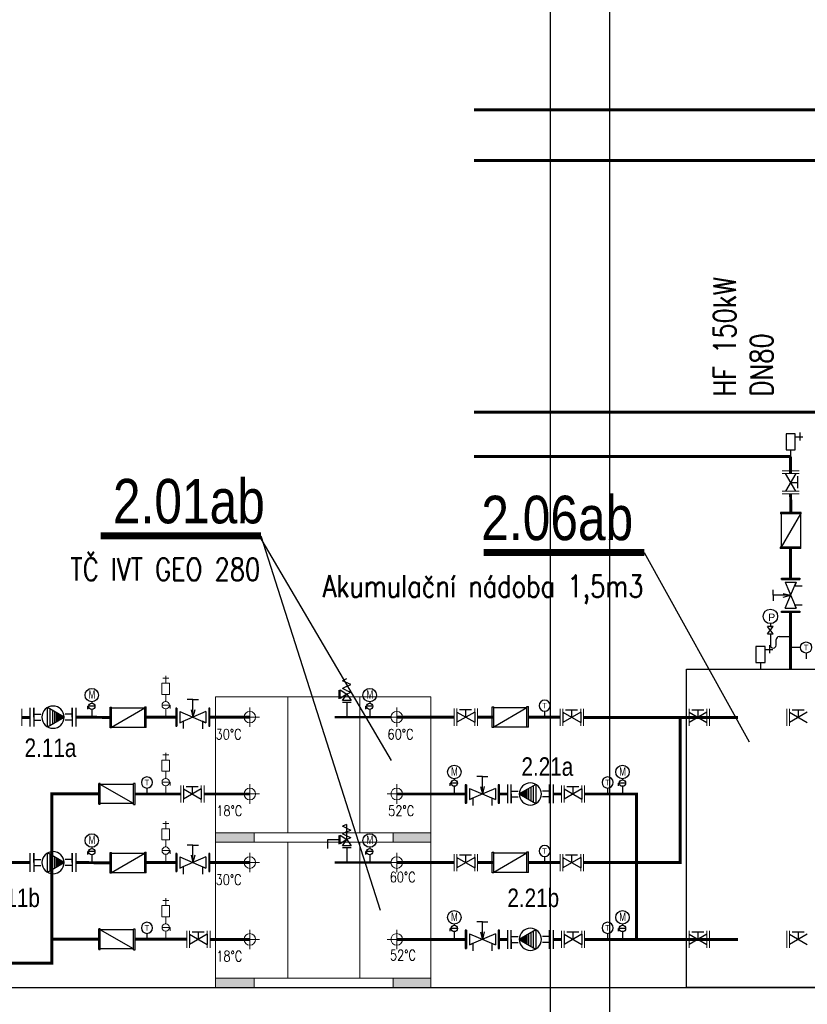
# Model space of a CAD drawing. Header units: millimetres. Extents: x -29085 to 3627694, y -159961 to 2281735.
# Tile 87 of 229: x 270146 to 275463, y 52536 to 59186. Entities that reach past the tile are written whole.
import ezdxf
from ezdxf.enums import TextEntityAlignment as Align

# ---------------------------------------------------------------- set-up
doc = ezdxf.new("R2010")
doc.units = ezdxf.units.MM
doc.linetypes.add('DASHED', pattern=[19.05, 12.7, -6.35])
doc.linetypes.add('ČÁRKOVANÁ', pattern=[19.05, 12.7, -6.35])
for name, color, linetype in [('ARMATURY', 7, 'Continuous'), ('CH_armatury', 7, 'Continuous'), ('G armatury', 7, 'Continuous'), ('G_armatury', 7, 'Continuous'), ('NWT_UT_POZICE', 32, 'Continuous'), ('NWT_UT_PRIV', 1, 'Continuous'), ('NWT_UT_TEXT', 90, 'Continuous'), ('NWT_UT_ZARIZENI', 4, 'Continuous'), ('NWT_UT_ZPÁT', 150, 'DASHED'), ('UT_POZICE', 1, 'Continuous'), ('UT_TEXT', 90, 'Continuous')]:
    doc.layers.add(name, color=color, linetype=linetype)
for name, color, linetype, lineweight in [('G technologie', 6, 'Continuous', 20), ('G-nové-UT', 10, 'DASHED', 50), ('G-TECHOLOGIE', 6, 'Continuous', 20), ('NEKO_armatury', 7, 'Continuous', 25)]:
    doc.layers.add(name, color=color, linetype=linetype, lineweight=lineweight)
doc.styles.add('ARIAL', font='arial.ttf', dxfattribs={"width": 0.8})
doc.styles.add('ROMANS', font='romans.shx', dxfattribs={"width": 0.8})
doc.styles.get("Standard").update_dxf_attribs({"font": 'arial.ttf'})

# ---------------------------------------------------------------- blocks, each defined once
blk = doc.blocks.new('ČERPADLO S PLYNULOU ZMĚNOU OTÁČEK (PŘÍRUBOVÉ)')
at = {"layer": 'NEKO_armatury', "lineweight": -3}
blk.add_hatch(color=256, dxfattribs=at).paths.add_polyline_path([(26043.94, 27754.68), (26042.58, 27752.34), (26045.29, 27752.34)])
for p, q in [((26040.79, 27758.68), (26047.09, 27758.68)), ((26047.09, 27757.43), (26040.79, 27757.43)), ((26043.94, 27757.43), (26042.06, 27757.43)), ((26043.94, 27757.43), (26042.94, 27757.43)), ((26042.94, 27757.43), (26042.94, 27755.01)), ((26043.94, 27757.43), (26045.81, 27757.43)), ((26043.94, 27757.43), (26047.09, 27757.43)), ((26043.94, 27757.43), (26044.94, 27757.43)), ((26044.94, 27757.43), (26044.94, 27755.01)), ((26040.69, 27749.05), (26043.94, 27754.68)), ((26042.46, 27752.13), (26045.41, 27752.13)), ((26042.58, 27752.34), (26045.29, 27752.34)), ((26043.94, 27754.68), (26047.19, 27749.05)), ((26040.69, 27749.05), (26047.19, 27749.05)), ((26041.2, 27749.95), (26046.67, 27749.95)), ((26041.69, 27750.8), (26046.18, 27750.8)), ((26042.12, 27751.53), (26045.76, 27751.53)), ((26042.94, 27744.43), (26042.94, 27746.84)), ((26044.94, 27744.43), (26044.94, 27746.84)), ((26047.09, 27744.43), (26040.79, 27744.43)), ((26040.79, 27743.18), (26047.09, 27743.18)), ((26043.94, 27744.43), (26042.06, 27744.43)), ((26043.94, 27744.43), (26042.94, 27744.43)), ((26043.94, 27744.43), (26045.81, 27744.43)), ((26043.94, 27744.43), (26047.09, 27744.43)), ((26043.94, 27744.43), (26044.94, 27744.43))]:
    blk.add_line(p, q, dxfattribs=at)
blk.add_circle((26043.94, 27750.93), 3.75, dxfattribs=at)
blk = doc.blocks.new('ČERPADLO-E PŘÍBUBOVÉ')
at = {"layer": 'NEKO_armatury', "lineweight": -3}
blk.add_blockref('ČERPADLO S PLYNULOU ZMĚNOU OTÁČEK (PŘÍRUBOVÉ)', (-26043.94, -27743.18), dxfattribs=at)
blk = doc.blocks.new('A$C00DB090D')
at = {"layer": 'CH_armatury', "color": 0}
for p, q in [((71.7, 244.6), (-68.3, 244.6)), ((-68.3, 244.6), (-68.3, 234.6)), ((71.7, 234.6), (-68.3, 234.6)), ((-63.1, 234.6), (-63.1, 10)), ((66.6, 234.6), (-63.1, 10)), ((53, 234.6), (-49.5, 234.6)), ((66.6, 234.6), (66.6, 10)), ((71.7, 234.6), (71.7, 244.6)), ((70, 10), (-70, 10)), ((-70, 10), (-70, 0)), ((70, 0), (-70, 0)), ((51.2, 0), (-51.2, 0)), ((70, 0), (70, 10))]:
    blk.add_line(p, q, dxfattribs=at)
blk = doc.blocks.new('TEPLOMĚR')
at = {"layer": 'NEKO_armatury', "color": 0, "lineweight": -3}
blk.add_line((0, 3.75), (0, 1.07), dxfattribs=at)
blk.add_circle((0, 6.25), 2.5, dxfattribs=at)
blk.add_text('T', height=2.5, dxfattribs=at).set_placement((0, 6.25), align=Align.MIDDLE_CENTER)
blk = doc.blocks.new('RUČNÍ REGULAČNÍ VENTIL PŘÍRUBOVÝ')
at = {"layer": 'NEKO_armatury', "color": 0, "lineweight": -3}
for p, q in [((-3.08, 10.75), (3.08, 10.75)), ((-5.9, 5.38), (-5.9, 7.25)), ((-1.88, 9.75), (1.88, 9.75)), ((-1.88, 1), (1.88, 9.75)), ((-1.88, 9.75), (1.88, 1)), ((1.88, 9.75), (1.39, 8.6)), ((1.39, 8.6), (3.89, 8.6)), ((-2.5, 5.38), (-5.9, 5.38)), ((-5.9, 5.38), (-5.9, 3.5)), ((-2.5, 5.99), (0, 5.38)), ((-2.5, 4.74), (0, 5.38)), ((0, 5.38), (-2.5, 5.38)), ((-3.08, 0), (3.08, 0)), ((-1.88, 1), (1.88, 1)), ((1.88, 1), (1.4, 2.16)), ((1.4, 2.16), (3.9, 2.16))]:
    blk.add_line(p, q, dxfattribs=at)
at = {"layer": 'NEKO_armatury', "color": 0}
for points in [[(-3.08, 10.75), (-3.08, 11.15), (3.08, 11.15), (3.08, 10.75), (-3.08, 10.75)], [(-3.08, -0.4), (-3.08, 0), (3.08, 0), (3.08, -0.4), (-3.08, -0.4)]]:
    blk.add_lwpolyline(points, dxfattribs=at)
blk = doc.blocks.new('MANOMETR SMYČKA')
at = {"layer": 'NEKO_armatury', "lineweight": -3}
for p, q in [((-7.8, 4.55), (-10.4, 4.55)), ((-10.4, 1.3), (-7.8, 4.55)), ((-7.8, 1.3), (-10.4, 4.55)), ((-9.1, 5.85), (-9.1, 4.55)), ((-9.1, 4.55), (-7.8, 4.55)), ((-10.4, 1.3), (-7.8, 1.3)), ((-9.1, 1.3), (-9.1, -3.9)), ((-5.2, 0), (0, 0)), ((-6.5, -3.9), (-6.5, -1.3)), ((-7.8, -5.2), (-7.8, -5.2))]:
    blk.add_line(p, q, dxfattribs=at)
blk.add_circle((-9.1, 9.1), 3.25, dxfattribs=at)
for centre, start, end in [((-7.8, -3.9), 180, 270), ((-7.8, -3.9), 270, 0), ((-5.2, -1.3), 90, 180)]:
    blk.add_arc(centre, 1.3, start, end, dxfattribs=at)
at = {"color": 7}
blk.add_text('P', height=3.35, dxfattribs=at).set_placement((-10.06, 7.04))
blk = doc.blocks.new('A$C04BD0CC1')
at = {"layer": 'NEKO_armatury', "ltscale": 40}
for p, q in [((-62, 267), (-166, 267)), ((-123, 327), (-123, 219)), ((0, 93), (0, 0))]:
    blk.add_line(p, q, dxfattribs=at)
blk.add_lwpolyline([(-62, 307), (62, 307), (62, 93), (-62, 93)], close=True, dxfattribs=at)

msp = doc.modelspace()

# ---------------------------------------------------------------- hatches: boundary and pattern name
at = {"layer": 'G technologie', "linetype": 'Continuous'}
for points in [[(271468.1, 53694.3), (271728.5, 53694.3), (271728.5, 53630.3), (271468.1, 53630.3)], [(272922.1, 53694.3), (272661.7, 53694.3), (272661.7, 53630.3), (272922.1, 53630.3)], [(271468.1, 52712.3), (271728.5, 52712.3), (271728.5, 52648.3), (271468.1, 52648.3)], [(272922.1, 52712.3), (272661.7, 52712.3), (272661.7, 52648.3), (272922.1, 52648.3)]]:
    msp.add_hatch(color=256, dxfattribs=at).paths.add_polyline_path(points)

# ---------------------------------------------------------------- linework, layer by layer
at = {"color": 251}
for p, q in [((273729, 49648.3), (273729, 60768.3)), ((274129, 49648.3), (274129, 60768.3))]:
    msp.add_line(p, q, dxfattribs=at)
at = {"layer": 'ARMATURY'}
for p, q in [((272352.8, 54733), (272323.9, 54720.3)), ((272381.8, 54694.7), (272323.9, 54720.3)), ((272352.8, 54681.9), (272323.9, 54669.1)), ((272352.8, 54656.3), (272323.9, 54669.1)), ((272352.8, 54681.9), (272381.8, 54694.7)), ((272299.3, 54658.6), (272299.3, 54600.1)), ((272309.5, 54659.2), (272353, 54630.7)), ((272309.5, 54600.7), (272309.5, 54659.2)), ((272353, 54630.7), (272309.5, 54600.7)), ((272324.4, 54587.4), (272352.9, 54630.9)), ((272352.8, 54656.3), (272381.8, 54643.5)), ((272352.8, 54630.7), (272381.8, 54643.5)), ((272352.9, 54630.9), (272382.9, 54587.4)), ((270605.3, 54529.8), (270605.3, 54548.9)), ((270653.6, 54548.9), (270605.3, 54548.9)), ((270632.2, 54578.6), (270632.2, 54570.3)), ((272382.9, 54587.4), (272324.4, 54587.4)), ((272325, 54577.1), (272383.5, 54577.1)), ((272354.2, 54577.1), (272354.2, 54475.3)), ((272481.6, 54529.8), (272481.6, 54548.9)), ((272530, 54548.9), (272481.6, 54548.9)), ((272508.5, 54578.6), (272508.5, 54570.3)), ((270632.2, 54527.4), (270632.2, 54475.3)), ((272508.5, 54527.4), (272508.5, 54475.3)), ((273052.4, 54010.8), (273052.4, 54029.9)), ((273100.8, 54029.9), (273052.4, 54029.9)), ((273079.4, 54059.6), (273079.4, 54051.3)), ((273079.4, 54008.4), (273079.4, 53956.3)), ((274187.9, 54010.8), (274187.9, 54029.9)), ((274236.3, 54029.9), (274187.9, 54029.9)), ((274214.8, 54059.6), (274214.8, 54051.3)), ((274214.8, 54008.4), (274214.8, 53956.3)), ((272352.8, 53751), (272323.9, 53738.3)), ((272352.8, 53725.5), (272323.9, 53738.3)), ((272353.3, 53648.4), (272353.3, 53750.9)), ((272299.3, 53676.6), (272299.3, 53618.1)), ((272309.5, 53677.2), (272353, 53648.7)), ((272309.5, 53618.7), (272309.5, 53677.2)), ((272352.8, 53699.9), (272323.9, 53687.1)), ((272352.8, 53674.3), (272323.9, 53687.1)), ((272352.8, 53725.5), (272381.8, 53712.7)), ((272352.8, 53699.9), (272381.8, 53712.7)), ((272352.8, 53674.3), (272381.8, 53661.5)), ((272299.3, 53647.3), (272223.7, 53647.3)), ((272223.7, 53647.3), (272223.7, 53588.8)), ((272353, 53648.7), (272309.5, 53618.7)), ((272324.4, 53605.4), (272352.9, 53648.9)), ((272382.9, 53605.4), (272324.4, 53605.4)), ((272352.8, 53648.7), (272381.8, 53661.5)), ((272352.9, 53648.9), (272382.9, 53605.4)), ((270605.3, 53547.7), (270605.3, 53566.8)), ((270653.6, 53566.8), (270605.3, 53566.8)), ((270632.2, 53596.5), (270632.2, 53588.2)), ((270632.2, 53545.3), (270632.2, 53493.1)), ((272325, 53595.1), (272383.5, 53595.1)), ((272354.2, 53595.1), (272354.2, 53493.3)), ((272481.6, 53547.8), (272481.6, 53566.9)), ((272530, 53566.9), (272481.6, 53566.9)), ((272508.5, 53596.6), (272508.5, 53588.3)), ((272508.5, 53545.4), (272508.5, 53493.3)), ((273079.4, 53077.6), (273079.4, 53069.3)), ((274214.8, 53077.6), (274214.8, 53069.3)), ((273052.4, 53028.8), (273052.4, 53047.9)), ((273100.8, 53047.9), (273052.4, 53047.9)), ((273079.4, 53026.4), (273079.4, 52974.3)), ((274187.9, 53028.8), (274187.9, 53047.9)), ((274236.3, 53047.9), (274187.9, 53047.9)), ((274214.8, 53026.4), (274214.8, 52974.3))]:
    msp.add_line(p, q, dxfattribs=at)
for centre, radius in [((270632.2, 54624.1), 45.5), ((272508.5, 54624.1), 45.5), ((270632.2, 54548.9), 21.4), ((272508.5, 54548.9), 21.4), ((273079.4, 54105.1), 45.5), ((274214.8, 54105.1), 45.5), ((273079.4, 54029.9), 21.4), ((274214.8, 54029.9), 21.4), ((270632.2, 53642), 45.5), ((272508.5, 53642.1), 45.5), ((270632.2, 53566.8), 21.4), ((272508.5, 53566.9), 21.4), ((273079.4, 53123.1), 45.5), ((274214.8, 53123.1), 45.5), ((273079.4, 53047.9), 21.4), ((274214.8, 53047.9), 21.4)]:
    msp.add_circle(centre, radius, dxfattribs=at)
at = {"layer": 'G armatury'}
for p, q in [((275384.5, 56121.1), (275315.3, 56001.2)), ((275384.5, 56001.2), (275315.3, 56121.1)), ((275398.8, 56022.1), (275398.8, 56103.7)), ((275349.9, 56061.2), (275398.8, 56061.2)), ((273097.6, 54509.9), (273097.6, 54440.6)), ((273097.6, 54509.9), (273217.5, 54440.6)), ((273217.5, 54509.9), (273097.6, 54440.6)), ((273196.6, 54524.1), (273115.1, 54524.1)), ((273157.6, 54475.3), (273157.6, 54524.1)), ((273217.5, 54509.9), (273217.5, 54440.6)), ((273813, 54508), (273813, 54438.8)), ((273813, 54508), (273932.9, 54438.8)), ((273932.9, 54508), (273813, 54438.8)), ((273911.9, 54522.3), (273830.4, 54522.3)), ((273872.9, 54473.4), (273872.9, 54522.3)), ((273932.9, 54508), (273932.9, 54438.8)), ((274665, 54508), (274784.9, 54438.8)), ((274784.9, 54508), (274665, 54438.8)), ((274764, 54522.3), (274682.4, 54522.3)), ((274725, 54473.4), (274725, 54522.3)), ((275342.7, 54508), (275462.6, 54438.8)), ((275462.6, 54508), (275342.7, 54438.8)), ((275441.7, 54522.3), (275360.1, 54522.3)), ((275402.6, 54473.4), (275402.6, 54522.3)), ((271350.7, 54005.1), (271269.1, 54005.1)), ((271311.7, 53956.3), (271311.7, 54005.1)), ((273920.4, 54005.1), (273838.8, 54005.1)), ((273881.3, 53956.3), (273881.3, 54005.1)), ((271251.7, 53990.9), (271251.7, 53921.6)), ((271251.7, 53990.9), (271371.6, 53921.6)), ((271371.6, 53990.9), (271251.7, 53921.6)), ((271371.6, 53990.9), (271371.6, 53921.6)), ((273821.4, 53990.9), (273821.4, 53921.6)), ((273821.4, 53990.9), (273941.3, 53921.6)), ((273941.3, 53990.9), (273821.4, 53921.6)), ((273941.3, 53990.9), (273941.3, 53921.6)), ((273196.6, 53542.1), (273115.1, 53542.1)), ((273157.6, 53493.3), (273157.6, 53542.1)), ((273911.9, 53542.1), (273830.4, 53542.1)), ((273872.9, 53493.3), (273872.9, 53542.1)), ((273097.6, 53527.9), (273097.6, 53458.6)), ((273097.6, 53527.9), (273217.5, 53458.6)), ((273217.5, 53527.9), (273097.6, 53458.6)), ((273217.5, 53527.9), (273217.5, 53458.6)), ((273813, 53527.9), (273813, 53458.6)), ((273813, 53527.9), (273932.9, 53458.6)), ((273932.9, 53527.9), (273813, 53458.6)), ((273932.9, 53527.9), (273932.9, 53458.6)), ((271292.1, 53008.9), (271292.1, 52939.7)), ((271292.1, 53008.9), (271412, 52939.7)), ((271412, 53008.9), (271292.1, 52939.7)), ((271391.1, 53023.2), (271309.5, 53023.2)), ((271352.1, 52974.3), (271352.1, 53023.2)), ((271412, 53008.9), (271412, 52939.7)), ((273821.4, 53008.9), (273821.4, 52939.6)), ((273821.4, 53008.9), (273941.3, 52939.6)), ((273941.3, 53008.9), (273821.4, 52939.6)), ((273920.4, 53023.1), (273838.8, 53023.1)), ((273881.3, 52974.3), (273881.3, 53023.1)), ((273941.3, 53008.9), (273941.3, 52939.6)), ((274665, 53008.9), (274784.9, 52939.6)), ((274784.9, 53008.9), (274665, 52939.6)), ((274764, 53023.1), (274682.4, 53023.1)), ((274725, 52974.3), (274725, 53023.1)), ((275342.7, 53008.9), (275462.6, 52939.6)), ((275462.6, 53008.9), (275342.7, 52939.6)), ((275441.7, 53023.1), (275360.1, 53023.1)), ((275402.6, 52974.3), (275402.6, 53023.1))]:
    msp.add_line(p, q, dxfattribs=at)
at = {"layer": 'G technologie', "linetype": 'Continuous'}
for p, q in [((271468.1, 53694.3), (271468.1, 54612.3)), ((271468.1, 54612.3), (272922.1, 54612.3)), ((271468.1, 54612.3), (272922.1, 54612.3)), ((271954.6, 53694.3), (271954.6, 54612.3)), ((272441.2, 54612.3), (272441.2, 53694.3)), ((272922.1, 54612.3), (272922.1, 53694.3)), ((271699.1, 54540.8), (271699.1, 54409.7)), ((272691.1, 54540.8), (272691.1, 54409.7)), ((271633.6, 54475.3), (271764.6, 54475.3)), ((272625.6, 54475.3), (272756.6, 54475.3)), ((271699.1, 54021.8), (271699.1, 53890.7)), ((272691.1, 54021.8), (272691.1, 53890.7)), ((271633.6, 53956.3), (271764.6, 53956.3)), ((272625.6, 53956.3), (272756.6, 53956.3)), ((272922.1, 53694.3), (271468.1, 53694.3)), ((271468.1, 52712.3), (271468.1, 53630.3)), ((271468.1, 53630.3), (272922.1, 53630.3)), ((271468.1, 53630.3), (272922.1, 53630.3)), ((271954.6, 52712.3), (271954.6, 53630.3)), ((272441.2, 53630.3), (272441.2, 52712.3)), ((272922.1, 53630.3), (272922.1, 52712.3)), ((271699.1, 53558.8), (271699.1, 53427.7)), ((272691.1, 53558.8), (272691.1, 53427.7)), ((271633.6, 53493.3), (271764.6, 53493.3)), ((272625.6, 53493.3), (272756.6, 53493.3)), ((271699.1, 53039.8), (271699.1, 52908.7)), ((272691.1, 53039.8), (272691.1, 52908.7)), ((271633.6, 52974.3), (271764.6, 52974.3)), ((272625.6, 52974.3), (272756.6, 52974.3)), ((272922.1, 52712.3), (271468.1, 52712.3))]:
    msp.add_line(p, q, dxfattribs=at)
for points in [[(271468.1, 53694.3), (271728.5, 53694.3), (271728.5, 53630.3), (271468.1, 53630.3)], [(272667.3, 53694.3), (272922.1, 53694.3), (272922.1, 53630.3), (272667.3, 53630.3)], [(271468.1, 52712.3), (271728.5, 52712.3), (271728.5, 52648.3), (271468.1, 52648.3)], [(272667.3, 52712.3), (272922.1, 52712.3), (272922.1, 52648.3), (272667.3, 52648.3)]]:
    msp.add_lwpolyline(points, close=True, dxfattribs=at)
for centre in [(271699.1, 54475.3), (272691.1, 54475.3), (271699.1, 53956.3), (272691.1, 53956.3), (271699.1, 53493.3), (272691.1, 53493.3), (271699.1, 52974.3), (272691.1, 52974.3)]:
    msp.add_circle(centre, 39.3, dxfattribs=at)
at = {"layer": 'G-nové-UT', "color": 3, "linetype": 'Continuous', "ltscale": 50}
for p, q in [((272651.8, 54475.3), (272273.4, 54475.3)), ((272651.8, 53493.3), (272273.4, 53493.3))]:
    msp.add_line(p, q, dxfattribs=at)
at = {"layer": 'G-TECHOLOGIE', "color": 7}
for p, q in [((275292.2, 56139.4), (275407.6, 56139.4)), ((275292.2, 56121.1), (275407.6, 56121.1)), ((275292.2, 56121.1), (275407.6, 56121.1)), ((275292.2, 56121.1), (275407.6, 56121.1)), ((275292.2, 56001.2), (275407.6, 56001.2)), ((275292.2, 55983), (275407.6, 55983)), ((275292.2, 55983), (275407.6, 55983)), ((270159.7, 54415.9), (270159.7, 54531.2)), ((270159.7, 54415.9), (270159.7, 54531.2)), ((273079.4, 54417.6), (273079.4, 54532.9)), ((273097.6, 54417.6), (273097.6, 54532.9)), ((273097.6, 54417.6), (273097.6, 54532.9)), ((273097.6, 54417.6), (273097.6, 54532.9)), ((273217.5, 54417.6), (273217.5, 54532.9)), ((273235.8, 54417.6), (273235.8, 54532.9)), ((273235.8, 54417.6), (273235.8, 54532.9)), ((273794.7, 54415.7), (273794.7, 54531.1)), ((273813, 54415.7), (273813, 54531.1)), ((273813, 54415.7), (273813, 54531.1)), ((273813, 54415.7), (273813, 54531.1)), ((273932.9, 54415.7), (273932.9, 54531.1)), ((273951.1, 54415.7), (273951.1, 54531.1)), ((273951.1, 54415.7), (273951.1, 54531.1)), ((274646.7, 54415.7), (274646.7, 54531.1)), ((274665, 54415.7), (274665, 54531.1)), ((274665, 54415.7), (274665, 54531.1)), ((274665, 54415.7), (274665, 54531.1)), ((274784.9, 54415.7), (274784.9, 54531.1)), ((274803.2, 54415.7), (274803.2, 54531.1)), ((274803.2, 54415.7), (274803.2, 54531.1)), ((275324.4, 54415.7), (275324.4, 54531.1)), ((275342.7, 54415.7), (275342.7, 54531.1)), ((275342.7, 54415.7), (275342.7, 54531.1)), ((275342.7, 54415.7), (275342.7, 54531.1)), ((271233.4, 53898.6), (271233.4, 54013.9)), ((271251.7, 53898.6), (271251.7, 54013.9)), ((271251.7, 53898.6), (271251.7, 54013.9)), ((271251.7, 53898.6), (271251.7, 54013.9)), ((271371.6, 53898.6), (271371.6, 54013.9)), ((271389.9, 53898.6), (271389.9, 54013.9)), ((271389.9, 53898.6), (271389.9, 54013.9)), ((273803.1, 53898.6), (273803.1, 54013.9)), ((273821.4, 53898.6), (273821.4, 54013.9)), ((273821.4, 53898.6), (273821.4, 54013.9)), ((273821.4, 53898.6), (273821.4, 54013.9)), ((273941.3, 53898.6), (273941.3, 54013.9)), ((273959.5, 53898.6), (273959.5, 54013.9)), ((273959.5, 53898.6), (273959.5, 54013.9)), ((273079.4, 53435.6), (273079.4, 53550.9)), ((273097.6, 53435.6), (273097.6, 53550.9)), ((273097.6, 53435.6), (273097.6, 53550.9)), ((273097.6, 53435.6), (273097.6, 53550.9)), ((273217.5, 53435.6), (273217.5, 53550.9)), ((273235.8, 53435.6), (273235.8, 53550.9)), ((273235.8, 53435.6), (273235.8, 53550.9)), ((273794.7, 53435.6), (273794.7, 53550.9)), ((273813, 53435.6), (273813, 53550.9)), ((273813, 53435.6), (273813, 53550.9)), ((273813, 53435.6), (273813, 53550.9)), ((273932.9, 53435.6), (273932.9, 53550.9)), ((273951.1, 53435.6), (273951.1, 53550.9)), ((273951.1, 53435.6), (273951.1, 53550.9)), ((271273.9, 52916.6), (271273.9, 53031.9)), ((271292.1, 52916.6), (271292.1, 53031.9)), ((271292.1, 52916.6), (271292.1, 53031.9)), ((271292.1, 52916.6), (271292.1, 53031.9)), ((271412, 52916.6), (271412, 53031.9)), ((271430.3, 52916.6), (271430.3, 53031.9)), ((271430.3, 52916.6), (271430.3, 53031.9)), ((273803.1, 52916.6), (273803.1, 53031.9)), ((273821.4, 52916.6), (273821.4, 53031.9)), ((273821.4, 52916.6), (273821.4, 53031.9)), ((273821.4, 52916.6), (273821.4, 53031.9)), ((273941.3, 52916.6), (273941.3, 53031.9)), ((273959.5, 52916.6), (273959.5, 53031.9)), ((273959.5, 52916.6), (273959.5, 53031.9)), ((274646.7, 52916.6), (274646.7, 53031.9)), ((274665, 52916.6), (274665, 53031.9)), ((274665, 52916.6), (274665, 53031.9)), ((274665, 52916.6), (274665, 53031.9)), ((274784.9, 52916.6), (274784.9, 53031.9)), ((274803.2, 52916.6), (274803.2, 53031.9)), ((274803.2, 52916.6), (274803.2, 53031.9)), ((275324.4, 52916.6), (275324.4, 53031.9)), ((275342.7, 52916.6), (275342.7, 53031.9)), ((275342.7, 52916.6), (275342.7, 53031.9)), ((275342.7, 52916.6), (275342.7, 53031.9))]:
    msp.add_line(p, q, dxfattribs=at)
at = {"layer": 'G_armatury', "lineweight": 20, "ltscale": 1000}
for p, q in [((271151.6, 54738.8), (271110.7, 54738.8)), ((271151.6, 54738.8), (271110.7, 54738.8)), ((271131.2, 54703.8), (271131.2, 54754.2)), ((271131.2, 54703.8), (271131.2, 54754.2)), ((271104.8, 54703.8), (271104.8, 54628.4)), ((271104.8, 54703.8), (271104.8, 54628.4)), ((271157.4, 54703.8), (271104.9, 54703.8)), ((271157.4, 54703.8), (271104.9, 54703.8)), ((271157.4, 54628.4), (271157.4, 54703.8)), ((271157.4, 54628.4), (271157.4, 54703.8)), ((271157.4, 54628.4), (271104.9, 54628.4)), ((271157.4, 54628.4), (271104.9, 54628.4)), ((271131.2, 54580.4), (271131.2, 54628.4)), ((271131.2, 54580.4), (271131.2, 54628.4)), ((271106.4, 54555.7), (271162.2, 54555.7)), ((271106.4, 54555.7), (271162.2, 54555.7)), ((271162.2, 54533.6), (271162.2, 54555.7)), ((271162.2, 54533.6), (271162.2, 54555.7)), ((271131.2, 54475.3), (271131.2, 54530.9)), ((271151.6, 54219.8), (271110.7, 54219.8)), ((271151.6, 54219.8), (271110.7, 54219.8)), ((271131.2, 54184.8), (271131.2, 54235.2)), ((271131.2, 54184.8), (271131.2, 54235.2)), ((271104.8, 54184.8), (271104.8, 54109.4)), ((271104.8, 54184.8), (271104.8, 54109.4)), ((271157.4, 54184.8), (271104.9, 54184.8)), ((271157.4, 54184.8), (271104.9, 54184.8)), ((271157.4, 54109.4), (271157.4, 54184.8)), ((271157.4, 54109.4), (271157.4, 54184.8)), ((271157.4, 54109.4), (271104.9, 54109.4)), ((271157.4, 54109.4), (271104.9, 54109.4)), ((271131.2, 54061.4), (271131.2, 54109.4)), ((271131.2, 54061.4), (271131.2, 54109.4)), ((271106.4, 54036.7), (271162.2, 54036.7)), ((271106.4, 54036.7), (271162.2, 54036.7)), ((271131.2, 53956.3), (271131.2, 54011.9)), ((271162.2, 54014.6), (271162.2, 54036.7)), ((271162.2, 54014.6), (271162.2, 54036.7)), ((271151.6, 53756.7), (271110.7, 53756.7)), ((271151.6, 53756.7), (271110.7, 53756.7)), ((271131.2, 53721.7), (271131.2, 53772.1)), ((271131.2, 53721.7), (271131.2, 53772.1)), ((271104.8, 53721.7), (271104.8, 53646.3)), ((271104.8, 53721.7), (271104.8, 53646.3)), ((271157.4, 53721.7), (271104.9, 53721.7)), ((271157.4, 53721.7), (271104.9, 53721.7)), ((271157.4, 53646.3), (271157.4, 53721.7)), ((271157.4, 53646.3), (271157.4, 53721.7)), ((271157.4, 53646.3), (271104.9, 53646.3)), ((271157.4, 53646.3), (271104.9, 53646.3)), ((271131.2, 53598.3), (271131.2, 53646.3)), ((271131.2, 53598.3), (271131.2, 53646.3)), ((271106.4, 53573.6), (271162.2, 53573.6)), ((271106.4, 53573.6), (271162.2, 53573.6)), ((271131.2, 53493.1), (271131.2, 53548.8)), ((271162.2, 53551.5), (271162.2, 53573.6)), ((271162.2, 53551.5), (271162.2, 53573.6)), ((271151.6, 53237.8), (271110.7, 53237.8)), ((271151.6, 53237.8), (271110.7, 53237.8)), ((271131.2, 53202.8), (271131.2, 53253.2)), ((271131.2, 53202.8), (271131.2, 53253.2)), ((271104.8, 53202.8), (271104.8, 53127.4)), ((271104.8, 53202.8), (271104.8, 53127.4)), ((271157.4, 53202.8), (271104.9, 53202.8)), ((271157.4, 53202.8), (271104.9, 53202.8)), ((271157.4, 53127.4), (271157.4, 53202.8)), ((271157.4, 53127.4), (271157.4, 53202.8)), ((271157.4, 53127.4), (271104.9, 53127.4)), ((271157.4, 53127.4), (271104.9, 53127.4)), ((271131.2, 53079.4), (271131.2, 53127.4)), ((271131.2, 53079.4), (271131.2, 53127.4)), ((271106.4, 53054.7), (271162.2, 53054.7)), ((271106.4, 53054.7), (271162.2, 53054.7)), ((271131.2, 52974.3), (271131.2, 53029.9)), ((271162.2, 53032.6), (271162.2, 53054.7)), ((271162.2, 53032.6), (271162.2, 53054.7))]:
    msp.add_line(p, q, dxfattribs=at)
at = {"layer": 'G_armatury'}
for p, q in [((271131.2, 54580.4), (271131.2, 54585)), ((271131.2, 54580.4), (271131.2, 54585)), ((271131.2, 54061.4), (271131.2, 54066)), ((271131.2, 54061.4), (271131.2, 54066)), ((271131.2, 53598.3), (271131.2, 53602.9)), ((271131.2, 53598.3), (271131.2, 53602.9)), ((271131.2, 53079.4), (271131.2, 53084)), ((271131.2, 53079.4), (271131.2, 53084))]:
    msp.add_line(p, q, dxfattribs=at)
at = {"layer": 'G_armatury', "lineweight": 20, "ltscale": 1000}
for centre in [(271131.2, 54555.7), (271131.2, 54555.7), (271131.2, 54036.7), (271131.2, 54036.7), (271131.2, 53573.6), (271131.2, 53573.6), (271131.2, 53054.7), (271131.2, 53054.7)]:
    msp.add_circle(centre, 24.7, dxfattribs=at)
at = {"layer": 'NEKO_armatury'}
msp.add_lwpolyline([(275417, 54945.8), (275349.9, 54945.8)], dxfattribs=at)
at = {"layer": 'NWT_UT_PRIV', "const_width": 20}
for points in [[(276052.7, 58576.8), (273213.4, 58576.8)], [(275699.9, 56235.2), (275699.9, 56535.2), (273213.4, 56535.2)], [(275351.6, 55858.7), (275349.9, 55983)], [(275349.9, 55414), (275349.9, 55614)], [(275349.9, 54798.3), (275349.9, 55192.9)], [(272691.1, 54475.3), (273079.4, 54475.3)], [(273345.4, 54475.3), (273235.8, 54475.3)], [(273794.7, 54475.3), (273580.1, 54475.3)], [(273951.1, 53493.3), (274604.6, 53493.3), (274604.6, 54473.4)], [(273951.1, 54473.4), (274995.1, 54473.4)], [(272691.1, 53493.3), (273079.4, 53493.3)], [(273345.4, 53493.3), (273235.8, 53493.3)], [(273794.7, 53493.3), (273580.1, 53493.3)]]:
    msp.add_lwpolyline(points, dxfattribs=at)
at = {"layer": 'NWT_UT_PRIV', "color": 5, "const_width": 20}
for points in [[(270159.7, 54473.5), (270215.8, 54473.5)], [(270525.8, 54475.3), (270755.1, 54473.5)], [(270999.8, 54475.3), (271199.2, 54475.3)], [(271422.2, 54475.4), (271699.1, 54475.3)], [(270085.9, 53493.3), (270215.8, 53493.3)], [(270525.8, 53493.3), (270755.1, 53491.4)], [(270999.8, 53493.1), (271199.2, 53493.1)], [(271430.3, 53493.3), (271699.1, 53493.3)]]:
    msp.add_lwpolyline(points, dxfattribs=at)
at = {"layer": 'NWT_UT_TEXT', "const_width": 47.4}
for points in [[(271774.3, 55700.2), (270691.6, 55700.2)], [(274361.7, 55586.6), (273277.6, 55586.6)]]:
    msp.add_lwpolyline(points, dxfattribs=at)
at = {"layer": 'NWT_UT_TEXT'}
for points in [[(271758.4, 55706.1), (272654.3, 54183.1)], [(271774.3, 55700.2), (272579.6, 53171.3)], [(274361.7, 55586.6), (275070.3, 54309.3)]]:
    msp.add_lwpolyline(points, dxfattribs=at)
at = {"layer": 'NWT_UT_ZARIZENI'}
for points in [[(275646.7, 52648.3), (274646.7, 52648.3), (274646.7, 54798.3), (275646.7, 54798.3), (275646.7, 52648.3)], [(268179, 49648.3), (268179, 52648.3), (279679, 52648.3), (279679, 49648.3)]]:
    msp.add_lwpolyline(points, dxfattribs=at)
at = {"layer": 'NWT_UT_ZPÁT', "color": 1, "ltscale": 0.25, "const_width": 20}
for points in [[(276394.2, 58235.3), (273213.4, 58235.3)], [(275349.9, 56235.2), (273213.4, 56235.2)], [(273153.6, 53956.3), (272691.1, 53956.3)], [(273959.5, 53956.3), (274309.8, 53956.3), (274309.8, 52974.3)], [(273153.6, 52974.3), (272691.1, 52974.3)], [(273959.5, 52974.3), (274995.1, 52974.3)]]:
    msp.add_lwpolyline(points, dxfattribs=at)
at = {"layer": 'NWT_UT_ZPÁT', "color": 1, "const_width": 20}
for points in [[(275349.9, 56121.1), (275349.9, 56235.2)], [(273437.8, 53956.3), (273384.7, 53956.3)], [(273803.1, 53956.3), (273747.8, 53956.3)], [(273437.8, 52974.3), (273384.7, 52974.3)], [(273803.1, 52974.3), (273747.8, 52974.3)]]:
    msp.add_lwpolyline(points, dxfattribs=at)
at = {"layer": 'NWT_UT_ZPÁT', "color": 5, "ltscale": 0.25}
msp.add_lwpolyline([(269310, 52814.2, 20, 20, 0), (270362.2, 52814.2, 20, 20, 0), (270362.2, 52814.2, 20, 20, 0), (270362.2, 53958, 20, 20, 0), (270679.5, 53958, 0, 0, 0)], format="xyseb", dxfattribs=at)
at = {"layer": 'NWT_UT_ZPÁT', "color": 5, "ltscale": 0.25, "const_width": 20}
for points in [[(270924.1, 53956.3), (271233.4, 53956.3)], [(271389.9, 53956.3), (271699.1, 53956.3)], [(270362.2, 52976), (270679.5, 52976)], [(271430.3, 52974.3), (271699.1, 52974.3)]]:
    msp.add_lwpolyline(points, dxfattribs=at)
at = {"layer": 'NWT_UT_ZPÁT', "color": 5, "const_width": 20}
msp.add_lwpolyline([(270924.1, 52976), (271273.9, 52976)], dxfattribs=at)

# ---------------------------------------------------------------- block references
at = {"layer": 'NEKO_armatury', "ltscale": 40, "xscale": -0.5, "yscale": 0.5, "zscale": 0.5}
for p in [(275349.9, 56235.2), (275146.7, 54798.3)]:
    msp.add_blockref('A$C04BD0CC1', p, dxfattribs=at)
at = {"layer": 'NEKO_armatury', "linetype": 'ČÁRKOVANÁ'}
msp.add_blockref('A$C00DB090D', (275349.9, 55614), dxfattribs=at)
at = {"layer": 'NEKO_armatury'}
for name, p, xscale, yscale, zscale in [('RUČNÍ REGULAČNÍ VENTIL PŘÍRUBOVÝ', (275349.9, 55191), 20, 20, 20), ('MANOMETR SMYČKA', (275349.9, 55019.4), 15, 15, 15), ('TEPLOMĚR', (275454.5, 54852.1), 15, 15, 15), ('TEPLOMĚR', (273689.3, 54459.2), -15, 15, 15), ('TEPLOMĚR', (271004.3, 53940.2), -15, 15, 15), ('TEPLOMĚR', (274114.3, 53940.2), -15, 15, 15), ('TEPLOMĚR', (273689.3, 53477.2), -15, 15, 15), ('TEPLOMĚR', (271004.3, 52958.2), -15, 15, 15), ('TEPLOMĚR', (274114.3, 52958.2), -15, 15, 15)]:
    msp.add_blockref(name, p, dxfattribs=dict(at, xscale=xscale, yscale=yscale, zscale=zscale))
at = {"layer": 'NEKO_armatury', "xscale": -20, "yscale": 20, "zscale": 20}
for name, p, rotation in [('ČERPADLO-E PŘÍBUBOVÉ', (270215.8, 54475.3), 270), ('RUČNÍ REGULAČNÍ VENTIL PŘÍRUBOVÝ', (271422.2, 54475.4), 90), ('RUČNÍ REGULAČNÍ VENTIL PŘÍRUBOVÝ', (273376.7, 53956.3), 90), ('ČERPADLO-E PŘÍBUBOVÉ', (273747.8, 53956.3), 90), ('RUČNÍ REGULAČNÍ VENTIL PŘÍRUBOVÝ', (271422.2, 53493.3), 90), ('ČERPADLO-E PŘÍBUBOVÉ', (270215.8, 53493.1), 270), ('RUČNÍ REGULAČNÍ VENTIL PŘÍRUBOVÝ', (273376.7, 52974.3), 90), ('ČERPADLO-E PŘÍBUBOVÉ', (273747.8, 52974.3), 90)]:
    msp.add_blockref(name, p, dxfattribs=dict(at, rotation=rotation))
at = {"layer": 'NEKO_armatury', "linetype": 'ČÁRKOVANÁ', "xscale": -1, "rotation": 90}
for p in [(270999.8, 54475.3), (273580.1, 54477), (270999.8, 53493.1), (273580.1, 53495)]:
    msp.add_blockref('A$C00DB090D', p, dxfattribs=at)
at = {"layer": 'NEKO_armatury', "linetype": 'ČÁRKOVANÁ', "rotation": 270}
for p in [(270679.5, 53958), (270679.5, 52976)]:
    msp.add_blockref('A$C00DB090D', p, dxfattribs=at)

# ---------------------------------------------------------------- texts
at = {"layer": 'ARMATURY', "width": 0.7}
for p in [(270610.3, 54599.6), (272486.6, 54599.6), (273057.4, 54080.6), (274192.9, 54080.6), (270610.3, 53617.5), (272486.6, 53617.6), (273057.4, 53098.6), (274192.9, 53098.6)]:
    msp.add_text('M', height=56.2, rotation=360, dxfattribs=at).set_placement(p)
at = {"layer": 'NWT_UT_POZICE', "color": 1, "style": 'ARIAL', "width": 0.8}
for s, p in [('2.01ab', (270775.1, 55784.3)), ('2.06ab', (273261.8, 55670.7))]:
    msp.add_text(s, height=300, rotation=0.0006, dxfattribs=at).set_placement(p)
at = {"layer": 'NWT_UT_TEXT', "char_height": 150, "attachment_point": 3, "style": 'ROMANS'}
for s, width, insert in [('TČ IVT GEO 280', 1638.982, (271769.4, 55549)), ('Akumulační nádoba 1,5m3', 2225.336, (274356.8, 55435.4))]:
    msp.add_mtext_dynamic_manual_height_columns(s, width=width, gutter_width=12.5, heights=[0], dxfattribs=dict(at, insert=insert))
at = {"layer": 'UT_POZICE', "char_height": 125, "width": 650.415, "attachment_point": 1, "rotation": 359.9994, "style": 'ARIAL'}
for s, insert in [('2.11a', (270178.6, 54331)), ('2.21a', (273532.8, 54204.1)), ('2.11b', (269932.6, 53317.4)), ('2.21b', (273437.8, 53317.4))]:
    msp.add_mtext(s, dxfattribs=dict(at, insert=insert))
at = {"layer": 'UT_TEXT', "insert": (275229.7, 56641.1), "char_height": 150, "attachment_point": 7, "rotation": 90, "style": 'ROMANS'}
msp.add_mtext_dynamic_manual_height_columns('\\A1;\\pxql;HF 150kW\\PDN80', width=1527.363, gutter_width=755.6, heights=[1425.4], dxfattribs=at)
at = {"layer": 'UT_TEXT', "char_height": 70, "attachment_point": 3, "style": 'ROMANS'}
for s, insert in [('\\pxql;30°C', (271705.7, 54394.6)), ('\\pxql;60°C', (272866.5, 54394.6)), ('\\pxql;18°C', (271710.2, 53878)), ('\\pxql;52°C', (272871, 53878)), ('\\pxql;30°C', (271705.7, 53412.6)), ('\\pxql;60°C', (272881.2, 53430.3)), ('\\pxql;18°C', (271710.2, 52896)), ('\\pxql;52°C', (272882.9, 52902.7))]:
    msp.add_mtext_dynamic_manual_height_columns(s, width=237.65, gutter_width=12.5, heights=[0], dxfattribs=dict(at, insert=insert))

doc.saveas('drawing.dxf')
